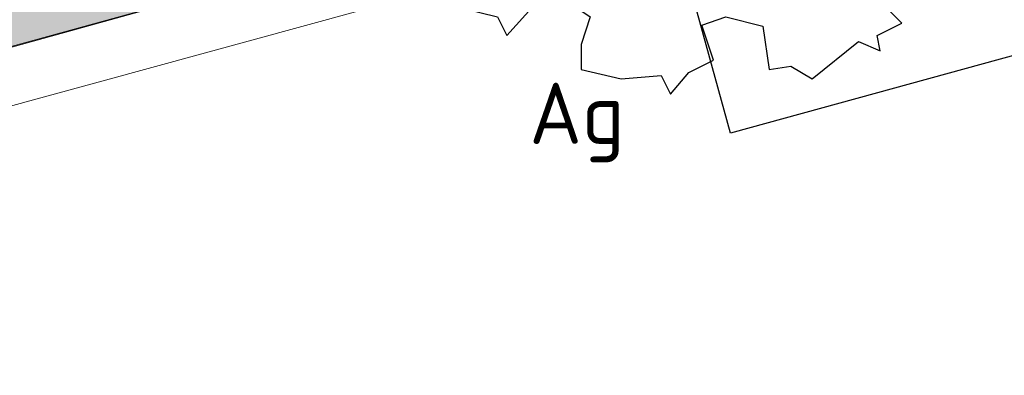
# Model space of a CAD drawing. Header units: metres. Extents: x 174282 to 175177, y 462028 to 462851.
# Tile 27 of 256: x 174496.49 to 174512.59, y 462458.43 to 462464.25. Entities that reach past the tile are written whole.
import ezdxf

# ---------------------------------------------------------------- set-up
doc = ezdxf.new("R2010")
doc.units = ezdxf.units.M
for name, color, linetype, lineweight in [('B-ME-IE-TERREINAFSCHEIDING_KUNSTMATIG_HEKWERK-G', 8, 'IE-TERREINAFSCHEIDING-KUNSTMATIG', 20), ('B-ME-OG-BEBOUWING_BIJGEBOUW-G', 8, 'Continuous', 30), ('B-XX-KG-GRENS_PERCEEL-G', 213, 'Continuous', 20), ('N-WE-AL-WERKGRENS-G', 173, 'AL-WERKGRENS', 20), ('N-WE-GR-SOORTNAAM-BOOM-T20', 90, 'Continuous', 25)]:
    doc.layers.add(name, color=color, linetype=linetype, lineweight=lineweight)
doc.layers.add('N-WE-GR-BOOM-1E-GROOTTE-S', color=7, linetype='Continuous', lineweight=25, true_color=0x00cc00)
doc.layers.add('N-WE-GR-GRAS_BERM-NECTAR-ONDER-MAAIMES-V', color=7, linetype='Continuous', lineweight=25, true_color=0xc4ff8a)
doc.styles.add('NLCS-ISO-M500-T20', font='NLCS-ISO.ttf', dxfattribs={"height": 1})
doc.linetypes.add('AL-WERKGRENS', pattern='A,10,[106,Afdeling.shx,S=1,R=0,X=0,Y=0],-2', length=12)
doc.linetypes.add('IE-TERREINAFSCHEIDING-KUNSTMATIG', pattern='A,4,[82,NLCS.SHX,S=0.75,R=90,X=0,Y=0],4,-2', length=10)

# ---------------------------------------------------------------- blocks, each defined once
blk = doc.blocks.new('SGR-BOOM_1EGROOTTE')
at = {"linetype": 'Continuous', "flags": 128}
blk.add_lwpolyline([(167869.0515202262, 467739.1556611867), (167868.8494327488, 467739.6599609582), (167868.4486004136, 467739.8110639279), (167868.1446613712, 467740.3646383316), (167867.3364325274, 467740.5666382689), (167866.83377547, 467740.3645509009), (167867.1376977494, 467740.0623117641), (167867.0851679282, 467739.5070708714), (167866.0781706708, 467739.7090575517), (167866.2276307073, 467740.1131752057), (167866.0255466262, 467740.5665508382), (167865.6230883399, 467740.4663184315), (167865.2189739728, 467740.5664970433), (167864.4140474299, 467740.5155192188), (167864.0099531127, 467740.3150811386), (167863.4547091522, 467740.4136069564), (167862.7483789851, 467739.8599651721), (167863.2527089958, 467739.6086635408), (167863.4038589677, 467739.3047715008), (167863.9081889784, 467739.0534698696), (167863.403919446, 467738.3979932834), (167862.7484864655, 467738.2484625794), (167862.2950706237, 467738.6492545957), (167862.6511367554, 467738.7906272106), (167862.3459340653, 467739.5593216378), (167861.437546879, 467739.0533050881), (167860.9841914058, 467738.5489616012), (167861.2371828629, 467738.3469246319), (167860.9842317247, 467737.9444427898), (167860.478289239, 467737.7423552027), (167860.1267718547, 467737.3907909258), (167859.7736556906, 467736.3804981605), (167861.1338465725, 467736.027405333), (167861.3359306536, 467735.5740297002), (167860.9844099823, 467735.2717468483), (167860.3798911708, 467735.2717065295), (167860.2645594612, 467735.587631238), (167859.6735173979, 467735.3718649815), (167860.077668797, 467734.7164489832), (167859.8756317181, 467734.4651002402), (167860.126980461, 467734.2630631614), (167859.9249636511, 467733.7078122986), (167860.3487980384, 467733.4959304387), (167860.1270612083, 467733.0523828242), (167860.4786053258, 467733.0031248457), (167860.6371384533, 467732.864022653), (167860.2443994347, 467732.3829941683), (167861.0848543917, 467731.6906366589), (167861.3887363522, 467731.9929163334), (167861.6400345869, 467732.5481704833), (167861.4379639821, 467732.7994922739), (167861.6892521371, 467733.5058761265), (167862.0440918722, 467733.30384595), (167862.4482331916, 467732.7995596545), (167862.7997940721, 467732.4989664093), (167862.4483172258, 467731.5395978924), (167861.6893932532, 467731.3900602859), (167861.3888137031, 467730.8331601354), (167861.7929516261, 467730.3797979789), (167862.3958378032, 467730.2287084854), (167862.4714127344, 467730.0775838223), (167862.5469876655, 467729.9264591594), (167863.0019858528, 467730.4308027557), (167863.6065046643, 467730.4308430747), (167863.9087775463, 467730.228809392), (167863.7593207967, 467729.7754103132), (167863.759347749, 467729.3713026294), (167864.4148008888, 467729.2185739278), (167865.0702403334, 467729.2711844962), (167865.2197475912, 467728.9672923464), (167865.5236260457, 467729.3221388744), (167865.9260776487, 467729.522576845), (167865.7333766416, 467730.0964089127), (167866.1280843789, 467730.2289574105), (167866.7342560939, 467730.076225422), (167866.8345086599, 467729.3715077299), (167867.1876886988, 467729.4240981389), (167867.5392432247, 467729.218782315), (167868.2964940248, 467729.8249943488), (167868.651330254, 467729.6755310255), (167868.5987466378, 467729.9268627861), (167869.0028408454, 467730.1289435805), (167868.7005612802, 467730.4311828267), (167868.3473709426, 467730.5330075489), (167868.9025748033, 467731.0357151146), (167868.9518360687, 467731.3379778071), (167869.6072688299, 467731.4907939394), (167870.0623175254, 467731.2378463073), (167870.3629140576, 467731.5401257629), (167870.3423943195, 467731.7499664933), (167870.7670077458, 467731.7499948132), (167870.7669879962, 467732.0461086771), (167871.1710857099, 467732.1956226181), (167871.1710689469, 467732.4469578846), (167870.7176798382, 467732.4469276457), (167871.2728800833, 467733.0038447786), (167870.919683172, 467733.2042323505), (167871.3730823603, 467733.0531328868), (167871.5241885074, 467733.4063265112), (167871.2728262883, 467733.8104174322), (167871.6243301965, 467734.364035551), (167871.4222595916, 467734.6153573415), (167870.9195890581, 467734.6153238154), (167870.3134004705, 467735.0210337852), (167870.7174913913, 467735.272396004), (167871.0706312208, 467735.9278625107), (167871.2727051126, 467735.6272592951), (167871.6735173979, 467735.776773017), (167871.4221249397, 467736.6342530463), (167871.4746547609, 467737.189493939), (167871.2200273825, 467737.2896825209), (167870.8158659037, 467738.096228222), (167870.4122671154, 467738.5450985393), (167869.8651256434, 467738.0531398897), (167870.2130065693, 467737.8448527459), (167870.5153164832, 467737.087581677), (167870.0619340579, 467736.9873458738), (167869.8089225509, 467737.4899995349), (167869.4048214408, 467737.3914097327), (167869.0023363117, 467737.6936422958), (167868.498006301, 467737.944943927), (167868.7493280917, 467738.1470145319), (167868.5981783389, 467738.4476211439), (167868.8494933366, 467738.7515400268), (167869.2536111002, 467738.6004372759), (167869.6067811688, 467738.8025146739)], close=True, dxfattribs=at)
at = {"linetype": 'Continuous'}
blk.add_circle((167865.804156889, 467734.918884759), 0.143196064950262, dxfattribs=at)

msp = doc.modelspace()

# ---------------------------------------------------------------- hatches: boundary and pattern name
at = {"layer": 'N-WE-GR-GRAS_BERM-NECTAR-ONDER-MAAIMES-V'}
h = msp.add_hatch(color=256, dxfattribs=at)
h.dxf.hatch_style = 1
edge = h.paths.add_edge_path()
edge.add_line((174451.55, 462593.507), (174452.3756626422, 462593.5137308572))
edge.add_line((174452.3756626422, 462593.5137308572), (174451.874273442, 462595.4498633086))
edge.add_arc((174453.1327595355, 462595.7757662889), 1.299999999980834, 14.518618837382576, 194.5186188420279, ccw=False)
edge.add_line((174454.3912456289, 462596.101669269), (174454.9177042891, 462594.0687301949))
edge.add_line((174454.9177042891, 462594.0687301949), (174462.5609829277, 462587.9717294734))
edge.add_arc((174468.7969370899, 462595.7892019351), 10.00000000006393, 231.4208311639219, 265.2385246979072)
edge.add_line((174467.966859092, 462585.8237129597), (174470.4501510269, 462585.6168665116))
edge.add_arc((174469.7030808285, 462576.6479264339), 8.999999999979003, 3.0890956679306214, 85.23852469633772, ccw=False)
edge.add_line((174478.6900033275, 462577.1329253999), (174479.1990056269, 462567.7012264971))
edge.add_arc((174491.4891771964, 462568.3644925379), 12.30805585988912, 183.0890956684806, 234.1526042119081)
edge.add_arc((174469.6405202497, 462538.1233414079), 24.99999999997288, 41.671035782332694, 54.15260421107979, ccw=False)
edge.add_line((174488.3148796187, 462554.7446621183), (174491.7982687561, 462550.831010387))
edge.add_arc((174484.3285250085, 462544.1824821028), 10.00000000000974, 0.11168364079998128, 41.67103578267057, ccw=False)
edge.add_line((174494.3285060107, 462544.201974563), (174494.3530917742, 462531.5890377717))
edge.add_arc((174514.3530537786, 462531.628022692), 20.00000000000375, 180.1116836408, 200.1280481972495)
edge.add_line((174495.5745356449, 462524.7456352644), (174496.7901663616, 462521.4288002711))
edge.add_arc((174478.0116482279, 462514.5464128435), 20.00000000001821, -7.255982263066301, 20.128048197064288, ccw=False)
edge.add_arc((174517.6913189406, 462509.4943110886), 20.00000000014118, 172.7440177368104, 195.3369620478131)
edge.add_arc((174472.3651303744, 462497.0630348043), 26.99999999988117, -57.697869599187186, 15.33696204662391, ccw=False)
edge.add_line((174486.7934923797, 462474.2415017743), (174462.5468900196, 462458.9121741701))
edge.add_line((174462.5468900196, 462458.9121741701), (174463.6867683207, 462454.7762875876))
edge.add_line((174463.6867683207, 462454.7762875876), (174484.6251514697, 462460.5470475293))
edge.add_line((174484.6251514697, 462460.5470475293), (174500.7641837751, 462465.0259726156))
edge.add_line((174500.7641837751, 462465.0259726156), (174499.8438915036, 462468.3669805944))
edge.add_arc((174514.9512371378, 462472.5283515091), 15.66999999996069, 131.7648477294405, 195.4004041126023, ccw=False)
edge.add_line((174504.5138422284, 462484.2163662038), (174501.3189315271, 462543.8708265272))
edge.add_line((174501.3189315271, 462543.8708265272), (174476.2659198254, 462595.3048206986))
edge.add_arc((174468.5022701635, 462614.4614023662), 20.66999944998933, 224.819030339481, 292.06139497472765, ccw=False)
edge.add_arc((174444.6898391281, 462590.7989217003), 12.90000000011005, 44.8190316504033, 70.3154492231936)
edge.add_line((174449.0350930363, 462602.9450638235), (174451.55, 462593.507))

# ---------------------------------------------------------------- linework, layer by layer
at = {"layer": 'B-ME-IE-TERREINAFSCHEIDING_KUNSTMATIG_HEKWERK-G', "ltscale": 0.5}
msp.add_lwpolyline([(174434.9218310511, 462446.9026086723), (174445.0528653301, 462449.6394630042), (174461.9819331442, 462454.3064234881), (174484.6251514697, 462460.5470475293), (174506.9214816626, 462466.7347538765)], dxfattribs=at)
at = {"layer": 'B-ME-OG-BEBOUWING_BIJGEBOUW-G', "flags": 128}
msp.add_lwpolyline([(174508.1150448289, 462462.3959283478), (174506.9214816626, 462466.7347538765), (174516.6323216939, 462469.4060991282), (174517.8258848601, 462465.0672735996)], close=True, dxfattribs=at)
at = {"layer": 'B-XX-KG-GRENS_PERCEEL-G', "flags": 128}
msp.add_lwpolyline([(174398.939, 462436.984), (174398.96, 462436.99), (174516.606, 462469.396), (174535.18, 462401.912), (174449.738, 462378.416), (174445.79, 462392.754), (174443.419, 462401.366), (174444.645, 462401.699), (174443.673, 462405.264), (174451.29, 462406.253), (174448.583, 462427.255), (174448.581, 462427.268), (174441.716, 462426.38), (174421.011, 462423.702), (174403.182, 462421.396)], dxfattribs=at)
at = {"layer": 'N-WE-AL-WERKGRENS-G', "flags": 128}
msp.add_lwpolyline([(174681.5973007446, 462243.5125462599), (174681.058, 462261.019), (174682.966, 462284.801), (174683.583, 462297.765), (174686.249, 462320.652), (174688.507, 462336.11), (174690.024, 462341.923), (174715.341, 462404.33), (174717.601, 462411.68), (174737.648, 462460.859), (174741.719, 462470.505), (174748.8174954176, 462487.3586613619), (174674.4426188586, 462494.0136810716, 0.04199874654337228), (174666.0577772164, 462494.0580673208), (174643.5965542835, 462492.2877370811, -0.02119842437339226), (174639.3615599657, 462492.1340915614), (174613.9155730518, 462492.2899863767), (174609.2232672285, 462496.2598588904), (174608.9575721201, 462517.182709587), (174610.5956108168, 462533.7283149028), (174610.9540414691, 462546.9261407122), (174609.5377019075, 462546.9261407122), (174609.5576061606, 462563.2145506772), (174618.4041220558, 462564.58360208), (174617.8821627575, 462574.521242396), (174609.6591004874, 462573.6964514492), (174609.1962527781, 462609.6936768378), (174614.4864065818, 462610.5266680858), (174612.9706969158, 462619.9735749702), (174609.0880396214, 462619.5310938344), (174608.9272320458, 462630.6163253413), (174611.9378306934, 462638.3239748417), (174653.3349444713, 462646.1372608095), (174694.6818985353, 462654.970900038), (174753.65584954, 462669.6940842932), (174754.2374067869, 462666.5807575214), (174760.4149001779, 462667.3878026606), (174761.8521453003, 462678.247315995), (174772.3394313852, 462679.7783996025), (174801.2688373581, 462672.4202533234), (174803.3914212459, 462678.6153061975), (174801.3912631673, 462679.5941639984), (174797.2767374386, 462686.2291198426), (174795.7751198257, 462697.8273500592), (174787.848539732, 462696.8455267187), (174788.4591136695, 462691.5931226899), (174783.4545685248, 462686.9545733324), (174765.0261672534, 462688.3792341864), (174763.0242693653, 462691.2723908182), (174740.9829572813, 462686.155677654), (174741.9639806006, 462681.4808580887), (174695.5872891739, 462670.3409632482), (174674.2147626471, 462665.2945028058), (174611.4374820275, 462653.0732600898), (174598.8645312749, 462662.13523327), (174595.0223441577, 462656.9130516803), (174598.2662547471, 462653.8008350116), (174601.5634410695, 462645.0663725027), (174585.1842807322, 462641.5586732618), (174585.8464585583, 462637.5875608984), (174468.1056243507, 462610.7709373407), (174467.2560214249, 462614.5686403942), (174459.4445290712, 462613.0280098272), (174458.9501893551, 462618.3943176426), (174449.1204393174, 462618.0455648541), (174449.2902757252, 462624.9096309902), (174429.9505628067, 462629.3682605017), (174428.4125051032, 462620.5774745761), (174434.3719258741, 462618.9092756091), (174430.6410069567, 462597.2567441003), (174453.0229303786, 462592.7961489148), (174457.7870609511, 462586.5717323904), (174474.7794898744, 462527.6626612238), (174488.3963974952, 462479.3962233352), (174491.1789970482, 462461.4260860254), (174515.9643294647, 462468.2096916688), (174535.6773629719, 462396.0507231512), (174500.8343877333, 462386.5209101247), (174501.8615933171, 462382.6610135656), (174505.4836250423, 462383.6990470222), (174513.3867074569, 462351.3168631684), (174573.0903066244, 462348.6251340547), (174564.8637000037, 462275.1553162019), (174544.951, 462280.682), (174541.1711676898, 462282.4329223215), (174531.995, 462278.877), (174531.51, 462278.619), (174530.322, 462277.987), (174523.197, 462274.196), (174512.77, 462266.76), (174511.323, 462265.728), (174510.321, 462265.106), (174492.908, 462254.307), (174458.682, 462233.081), (174458.2736990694, 462228.2999955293), (174437.2115027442, 462215.4506787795), (174430.6775455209, 462218.3936992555), (174424.1837800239, 462214.1380009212), (174422.6535519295, 462205.2010971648), (174428.0210119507, 462195.9942083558), (174430.5816283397, 462197.2740921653), (174431.8292734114, 462199.5886350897), (174481.4636288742, 462229.3806376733), (174511.7460260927, 462247.9955950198), (174520.1082227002, 462251.9168407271), (174528.9933470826, 462255.0447097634), (174538.3891990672, 462257.2736030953), (174544.5280939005, 462258.2922262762), (174554.3216816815, 462259.2606468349), (174563.5931634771, 462259.1911823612), (174572.8653587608, 462258.1660508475), (174582.1605825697, 462256.1491685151), (174620.668, 462248.404), (174620.813, 462250.715), (174679.071, 462234.3), (174681.5973007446, 462243.5125462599)], format="xyb", dxfattribs=at)

# ---------------------------------------------------------------- block references
at = {"layer": 'N-WE-GR-BOOM-1E-GROOTTE-S'}
msp.add_blockref('SGR-BOOM_1EGROOTTE', (6641.911414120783, -5265.931195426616), dxfattribs=at)

# ---------------------------------------------------------------- texts
at = {"layer": 'N-WE-GR-SOORTNAAM-BOOM-T20', "style": 'NLCS-ISO-M500-T20'}
msp.add_text('Ag', height=1, rotation=5.89303919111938e-06, dxfattribs=at).set_placement((174504.8264789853, 462462.2213588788))

doc.saveas('drawing.dxf')
